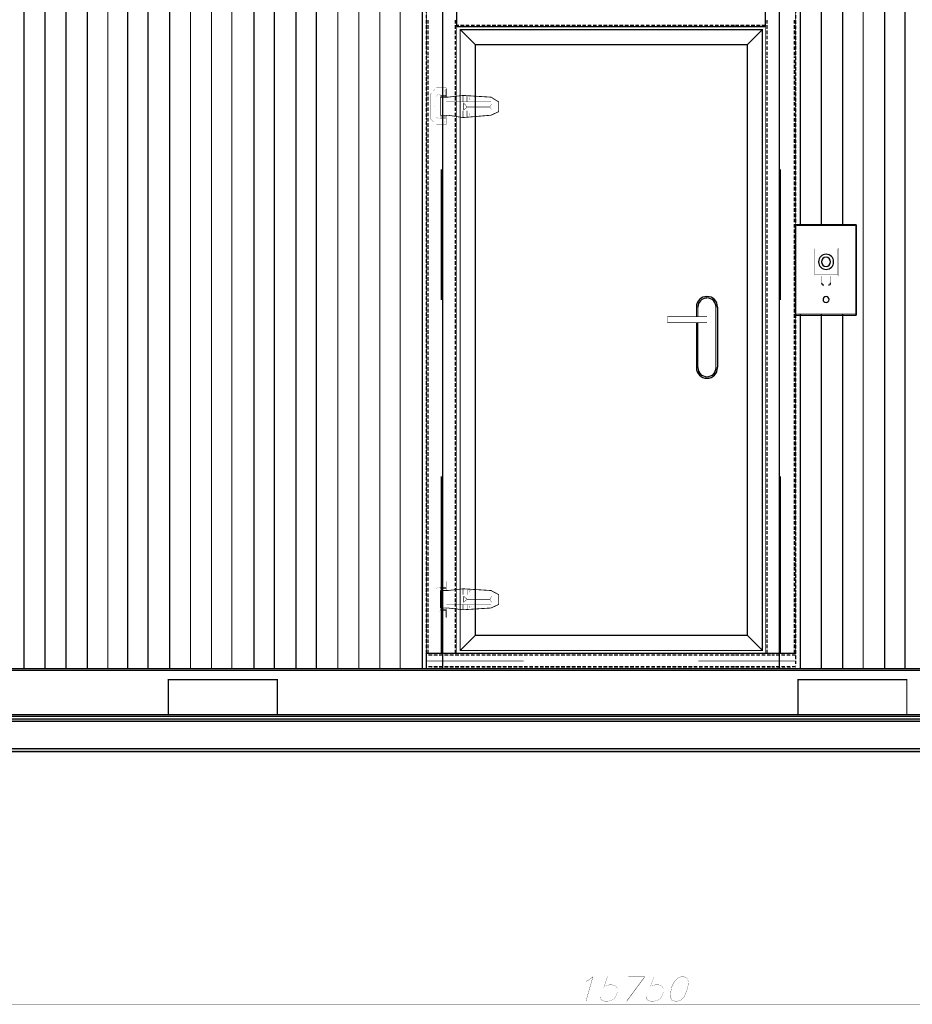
# Model space of a CAD drawing. Header units: millimetres. Extents: x 0 to 1151, y 0 to 297.
# Tile 87 of 93: x 781 to 845, y 176 to 246. Entities that reach past the tile are written whole.
import ezdxf

# ---------------------------------------------------------------- set-up
doc = ezdxf.new("R2010")
doc.units = ezdxf.units.MM
doc.header["$MEASUREMENT"] = 0
for name, pattern in [('atContinuous2', [0]), ('Center1.00', [3.737, 1, -1, 0.737, -1]), ('Dash2.00', [1.5, 1, -0.5])]:
    doc.linetypes.add(name, pattern=pattern)
doc.layers.get('0').update_dxf_attribs({"linetype": 'CONTINUOUS'})
for name, color, linetype in [('2. Otwory', 7, 'CONTINUOUS'), ('2DM_STL', 7, 'CONTINUOUS'), ('CP_AXIS', 7, 'CONTINUOUS'), ('zas_Inferred_dashed_lines', 7, 'CONTINUOUS')]:
    doc.layers.add(name, color=color, linetype=linetype)

msp = doc.modelspace()

# ---------------------------------------------------------------- hatches: boundary and pattern name
for points in [[(956.924, 196.052), (956.714, 195.842), (680.591, 195.842), (680.382, 196.052)], [(680.382, 193.665), (680.591, 193.916), (956.714, 193.916), (956.924, 193.665)]]:
    msp.add_hatch(color=0).paths.add_polyline_path(points)

# ---------------------------------------------------------------- linework, layer by layer
at = {"color": 0}
for points in [[(781.411, 199.652, 0.0887, 0.0887, 0), (781.411, 256.97, 0.0887, 0.0887, 0)], [(782.918, 199.652, 0.0887, 0.0887, 0), (782.918, 256.97, 0.0887, 0.0887, 0)], [(784.425, 199.652, 0.0887, 0.0887, 0), (784.425, 256.97, 0.0887, 0.0887, 0)], [(785.974, 199.652, 0.0887, 0.0887, 0), (785.974, 256.97, 0.0887, 0.0887, 0)], [(787.44, 199.652, 0.0887, 0.0887, 0), (787.44, 256.97, 0.0887, 0.0887, 0)], [(788.863, 199.652, 0.0887, 0.0887, 0), (788.863, 256.97, 0.0887, 0.0887, 0)], [(790.329, 199.652, 0.0887, 0.0887, 0), (790.329, 256.97, 0.0887, 0.0887, 0)], [(791.878, 199.652, 0.0887, 0.0887, 0), (791.878, 256.97, 0.0887, 0.0887, 0)], [(793.385, 199.652, 0.0887, 0.0887, 0), (793.385, 256.97, 0.0887, 0.0887, 0)], [(794.892, 199.652, 0.0887, 0.0887, 0), (794.892, 256.97, 0.0887, 0.0887, 0)], [(796.358, 199.652, 0.0887, 0.0887, 0), (796.358, 256.97, 0.0887, 0.0887, 0)], [(797.949, 199.652, 0.0887, 0.0887, 0), (797.949, 256.97, 0.0887, 0.0887, 0)], [(799.414, 199.652, 0.0887, 0.0887, 0), (799.414, 256.97, 0.0887, 0.0887, 0)], [(800.963, 199.652, 0.0887, 0.0887, 0), (800.963, 256.97, 0.0887, 0.0887, 0)], [(802.429, 199.652, 0.0887, 0.0887, 0), (802.429, 256.97, 0.0887, 0.0887, 0)], [(803.978, 199.652, 0.0887, 0.0887, 0), (803.978, 256.97, 0.0887, 0.0887, 0)], [(805.485, 199.652, 0.0887, 0.0887, 0), (805.485, 256.97, 0.0887, 0.0887, 0)], [(806.992, 199.652, 0.0887, 0.0887, 0), (806.992, 256.97, 0.0887, 0.0887, 0)], [(808.458, 199.652, 0.0887, 0.0887, 0), (808.458, 256.97, 0.0887, 0.0887, 0)], [(810.049, 199.652, 0.0887, 0.0887, 0), (810.049, 256.97, 0.0887, 0.0887, 0)], [(811.514, 199.652, 0.0887, 0.0887, 0), (811.514, 256.97, 0.0887, 0.0887, 0)], [(835.714, 199.652, 0.0887, 0.0887, 0), (835.714, 256.97, 0.0887, 0.0887, 0)], [(841.743, 199.652, 0.0887, 0.0887, 0), (841.743, 256.97, 0.0887, 0.0887, 0)], [(843.292, 199.652, 0.0887, 0.0887, 0), (843.292, 256.97, 0.0887, 0.0887, 0)], [(844.758, 199.652, 0.0887, 0.0887, 0), (844.758, 256.97, 0.0887, 0.0887, 0)], [(812.519, 247.969, 0.0887, 0.0887, 0), (812.519, 245.791, 0.0887, 0.0887, 0)], [(834.709, 247.969, 0.0887, 0.0887, 0), (834.709, 245.791, 0.0887, 0.0887, 0)], [(812.519, 245.791, 0.0887, 0.0887, 0), (834.709, 245.791, 0.0887, 0.0887, 0)], [(834.5, 200.95, 0.0887, 0.0887, 0), (812.77, 200.95, 0.0887, 0.0887, 0), (812.77, 245.582, 0.0887, 0.0887, 0), (834.5, 245.582, 0.0887, 0.0887, 0), (834.5, 200.95, 0.0887, 0.0887, 0)], [(813.859, 244.494, 0.0887, 0.0887, 0), (812.77, 245.582, 0.0887, 0.0887, 0)], [(833.411, 244.494, 0.0887, 0.0887, 0), (834.5, 245.582, 0.0887, 0.0887, 0)], [(833.411, 202.039, 0.0887, 0.0887, 0), (813.859, 202.039, 0.0887, 0.0887, 0), (813.859, 244.494, 0.0887, 0.0887, 0), (833.411, 244.494, 0.0887, 0.0887, 0), (833.411, 202.039, 0.0887, 0.0887, 0)], [(811.765, 239.302, 0.00837, 0.00837, 0), (811.765, 238.758, 0.00837, 0.00837, 0), (811.054, 238.758, 0.00837, 0.00837, 0), (810.635, 239.176, 0.00837, 0.00837, 0), (810.635, 240.935, 0.00837, 0.00837, 0), (811.054, 241.395, 0.00837, 0.00837, 0), (811.765, 241.395, 0.00837, 0.00837, 0), (811.765, 241.312, 0.00837, 0.00837, 0), (811.765, 240.767, 0.00837, 0.00837, 0)], [(811.765, 240.767, 0.0544, 0.0544, 0), (811.765, 241.312, 0.0544, 0.0544, 0)], [(811.054, 239.302, 0.00936, 0.00936, 0), (811.054, 240.767, 0.00936, 0.00936, 0), (811.137, 240.893, 0.00936, 0.00936, 0), (811.221, 240.935, 0.00936, 0.00936, 0), (811.347, 240.893, 0.00936, 0.00936, 0), (811.347, 240.767, 0.00936, 0.00936, 0)], [(811.347, 240.725, 0.0591, 0.0591, 0), (811.347, 239.427, 0.0591, 0.0591, 0)], [(812.979, 240.851, 0.0544, 0.0544, 0), (811.891, 240.725, 0.0544, 0.0544, 0), (811.347, 240.725, 0.0544, 0.0544, 0)], [(811.765, 240.851, 0.0419, 0.0419, 0), (811.347, 240.851, 0.0419, 0.0419, 0)], [(811.765, 240.767, 0.0419, 0.0419, 0), (811.347, 240.767, 0.0419, 0.0419, 0)], [(811.347, 240.767, 0.00837, 0.00837, 0), (811.347, 240.851, 0.00837, 0.00837, 0)], [(811.765, 240.767, 0.00419, 0.00419, 0), (811.347, 240.767, 0.00419, 0.00419, 0), (811.347, 240.725, 0.00419, 0.00419, 0), (811.765, 240.725, 0.00419, 0.00419, 0), (811.765, 240.767, 0.00419, 0.00419, 0)], [(811.514, 241.228, 0.00419, 0.00419, 0), (811.514, 241.27, 0.00419, 0.00419, 0), (811.556, 241.27, 0.00419, 0.00419, 0), (811.598, 241.27, 0.00419, 0.00419, 0), (811.682, 241.228, 0.00419, 0.00419, 0), (811.598, 241.102, 0.00419, 0.00419, 0), (811.556, 241.102, 0.00419, 0.00419, 0), (811.514, 241.102, 0.00419, 0.00419, 0), (811.514, 241.228, 0.00419, 0.00419, 0)], [(812.979, 240.851, 0.0591, 0.0591, 0), (814.989, 240.725, 0.0591, 0.0591, 0), (815.533, 240.39, 0.0591, 0.0591, 0), (815.533, 239.679, 0.0591, 0.0591, 0), (814.989, 239.427, 0.0591, 0.0591, 0), (812.979, 239.26, 0.0591, 0.0591, 0)], [(812.979, 240.39, 0.0461, 0.0461, 0), (812.979, 240.851, 0.0461, 0.0461, 0)], [(813.273, 240.851, 0.0461, 0.0461, 0), (813.273, 240.39, 0.0461, 0.0461, 0)], [(813.44, 240.642, 0.00419, 0.00419, 0), (813.44, 240.683, 0.00419, 0.00419, 0), (813.524, 240.725, 0.00419, 0.00419, 0), (813.566, 240.683, 0.00419, 0.00419, 0), (813.607, 240.642, 0.00419, 0.00419, 0), (813.566, 240.558, 0.00419, 0.00419, 0), (813.524, 240.516, 0.00419, 0.00419, 0), (813.44, 240.558, 0.00419, 0.00419, 0), (813.44, 240.642, 0.00419, 0.00419, 0)], [(813.607, 240.642, 0.00419, 0.00419, 0), (813.566, 240.683, 0.00419, 0.00419, 0), (813.524, 240.725, 0.00419, 0.00419, 0), (813.44, 240.683, 0.00419, 0.00419, 0), (813.44, 240.642, 0.00419, 0.00419, 0), (813.44, 240.558, 0.00419, 0.00419, 0), (813.524, 240.516, 0.00419, 0.00419, 0), (813.566, 240.558, 0.00419, 0.00419, 0), (813.607, 240.642, 0.00419, 0.00419, 0)], [(810.802, 240.014, 0.00419, 0.00419, 0), (810.802, 240.139, 0.00419, 0.00419, 0), (810.886, 240.139, 0.00419, 0.00419, 0), (810.97, 240.014, 0.00419, 0.00419, 0), (810.886, 240.014, 0.00419, 0.00419, 0), (810.886, 239.972, 0.00419, 0.00419, 0), (810.802, 240.014, 0.00419, 0.00419, 0)], [(811.891, 240.39, 0.00419, 0.00419, 0), (811.849, 240.39, 0.00419, 0.00419, 0), (811.765, 240.39, 0.00419, 0.00419, 0)], [(811.891, 240.39, 0.00419, 0.00419, 0), (814.989, 240.39, 0.00419, 0.00419, 0), (814.989, 240.349, 0.00419, 0.00419, 0), (815.031, 240.349, 0.00419, 0.00419, 0), (815.031, 240.223, 0.00419, 0.00419, 0)], [(813.273, 240.014, 0.0327, 0.0327, 0), (813.021, 240.307, 0.0327, 0.0327, 0), (813.021, 239.804, 0.0327, 0.0327, 0), (813.273, 240.014, 0.0327, 0.0327, 0)], [(814.905, 240.014, 0.0591, 0.0591, 0), (813.273, 240.014, 0.0591, 0.0591, 0)], [(815.031, 239.846, 0.0209, 0.0209, 0), (814.905, 240.014, 0.0209, 0.0209, 0), (815.031, 240.223, 0.0209, 0.0209, 0)], [(815.199, 240.014, 0.00419, 0.00419, 0), (815.199, 240.139, 0.00419, 0.00419, 0), (815.24, 240.139, 0.00419, 0.00419, 0), (815.366, 240.139, 0.00419, 0.00419, 0), (815.366, 240.014, 0.00419, 0.00419, 0), (815.24, 239.972, 0.00419, 0.00419, 0), (815.199, 240.014, 0.00419, 0.00419, 0)], [(815.366, 240.014, 0.00419, 0.00419, 0), (815.366, 240.139, 0.00419, 0.00419, 0), (815.24, 240.139, 0.00419, 0.00419, 0), (815.199, 240.139, 0.00419, 0.00419, 0), (815.199, 240.014, 0.00419, 0.00419, 0), (815.24, 239.972, 0.00419, 0.00419, 0), (815.366, 240.014, 0.00419, 0.00419, 0)], [(811.347, 239.302, 0.00837, 0.00837, 0), (811.347, 239.218, 0.00837, 0.00837, 0), (811.221, 239.176, 0.00837, 0.00837, 0), (811.137, 239.218, 0.00837, 0.00837, 0), (811.054, 239.302, 0.00837, 0.00837, 0)], [(812.979, 239.26, 0.0544, 0.0544, 0), (811.891, 239.427, 0.0544, 0.0544, 0), (811.347, 239.427, 0.0544, 0.0544, 0)], [(811.765, 239.302, 0.0419, 0.0419, 0), (811.347, 239.302, 0.0419, 0.0419, 0)], [(811.765, 239.218, 0.0419, 0.0419, 0), (811.347, 239.218, 0.0419, 0.0419, 0)], [(811.765, 239.302, 0.0126, 0.0126, 0), (811.347, 239.302, 0.0126, 0.0126, 0), (811.347, 239.427, 0.0126, 0.0126, 0), (811.765, 239.427, 0.0126, 0.0126, 0), (811.765, 239.302, 0.0126, 0.0126, 0)], [(811.347, 239.218, 0.00837, 0.00837, 0), (811.347, 239.302, 0.00837, 0.00837, 0)], [(811.765, 239.679, 0.00419, 0.00419, 0), (811.849, 239.679, 0.00419, 0.00419, 0), (811.849, 239.762, 0.00419, 0.00419, 0), (811.891, 239.762, 0.00419, 0.00419, 0)], [(815.031, 239.846, 0.00419, 0.00419, 0), (815.031, 239.762, 0.00419, 0.00419, 0), (814.989, 239.762, 0.00419, 0.00419, 0), (811.891, 239.762, 0.00419, 0.00419, 0)], [(812.979, 239.26, 0.0502, 0.0502, 0), (812.979, 239.762, 0.0502, 0.0502, 0)], [(813.273, 239.762, 0.0461, 0.0461, 0), (813.273, 239.302, 0.0461, 0.0461, 0)], [(813.44, 239.469, 0.00419, 0.00419, 0), (813.44, 239.553, 0.00419, 0.00419, 0), (813.524, 239.595, 0.00419, 0.00419, 0), (813.566, 239.553, 0.00419, 0.00419, 0), (813.607, 239.469, 0.00419, 0.00419, 0), (813.566, 239.427, 0.00419, 0.00419, 0), (813.524, 239.386, 0.00419, 0.00419, 0), (813.44, 239.427, 0.00419, 0.00419, 0), (813.44, 239.469, 0.00419, 0.00419, 0)], [(813.607, 239.469, 0.00419, 0.00419, 0), (813.566, 239.553, 0.00419, 0.00419, 0), (813.524, 239.595, 0.00419, 0.00419, 0), (813.44, 239.553, 0.00419, 0.00419, 0), (813.44, 239.469, 0.00419, 0.00419, 0), (813.44, 239.427, 0.00419, 0.00419, 0), (813.524, 239.386, 0.00419, 0.00419, 0), (813.566, 239.427, 0.00419, 0.00419, 0), (813.607, 239.469, 0.00419, 0.00419, 0)], [(811.514, 238.883, 0.00419, 0.00419, 0), (811.514, 239.009, 0.00419, 0.00419, 0), (811.598, 239.009, 0.00419, 0.00419, 0), (811.682, 238.883, 0.00419, 0.00419, 0), (811.598, 238.841, 0.00419, 0.00419, 0), (811.514, 238.841, 0.00419, 0.00419, 0), (811.514, 238.883, 0.00419, 0.00419, 0)], [(829.769, 224.941, 0.0712, 0.0712, 0), (829.769, 225.653, 0.0712, 0.0712, 0)], [(829.853, 224.941, 0.0712, 0.0712, 0), (829.853, 225.653, 0.0712, 0.0712, 0)], [(831.15, 225.653, 0.0887, 0.0887, 0), (831.15, 221.298, 0.0887, 0.0887, 0)], [(831.276, 225.653, 0.0887, 0.0887, 0), (831.276, 221.298, 0.0887, 0.0887, 0)], [(830.522, 224.941, 0.0419, 0.0419, 0), (827.675, 224.941, 0.0419, 0.0419, 0), (827.675, 224.522, 0.0419, 0.0419, 0), (830.522, 224.522, 0.0419, 0.0419, 0)], [(829.769, 221.298, 0.0887, 0.0887, 0), (829.769, 224.522, 0.0887, 0.0887, 0)], [(829.853, 221.298, 0.0887, 0.0887, 0), (829.853, 224.522, 0.0887, 0.0887, 0)], [(830.513, 224.951, 0.00209, 0.00209, 0), (830.535, 224.95, 0.00209, 0.00209, 0), (830.556, 224.947, 0.00209, 0.00209, 0), (830.577, 224.941, 0.00209, 0.00209, 0), (830.597, 224.934, 0.00209, 0.00209, 0), (830.616, 224.925, 0.00209, 0.00209, 0), (830.634, 224.914, 0.00209, 0.00209, 0), (830.651, 224.901, 0.00209, 0.00209, 0), (830.666, 224.887, 0.00209, 0.00209, 0), (830.68, 224.872, 0.00209, 0.00209, 0), (830.693, 224.855, 0.00209, 0.00209, 0), (830.704, 224.837, 0.00209, 0.00209, 0), (830.713, 224.818, 0.00209, 0.00209, 0), (830.721, 224.798, 0.00209, 0.00209, 0), (830.726, 224.777, 0.00209, 0.00209, 0), (830.729, 224.756, 0.00209, 0.00209, 0), (830.73, 224.733, 0.00209, 0.00209, 0), (830.729, 224.711, 0.00209, 0.00209, 0), (830.726, 224.69, 0.00209, 0.00209, 0), (830.721, 224.669, 0.00209, 0.00209, 0), (830.713, 224.649, 0.00209, 0.00209, 0), (830.704, 224.63, 0.00209, 0.00209, 0), (830.693, 224.612, 0.00209, 0.00209, 0), (830.68, 224.595, 0.00209, 0.00209, 0), (830.666, 224.58, 0.00209, 0.00209, 0), (830.651, 224.566, 0.00209, 0.00209, 0), (830.634, 224.553, 0.00209, 0.00209, 0), (830.616, 224.542, 0.00209, 0.00209, 0), (830.597, 224.533, 0.00209, 0.00209, 0), (830.577, 224.526, 0.00209, 0.00209, 0), (830.556, 224.52, 0.00209, 0.00209, 0), (830.535, 224.517, 0.00209, 0.00209, 0), (830.513, 224.516, 0.00209, 0.00209, 0)], [(811.765, 205.388, 0.00419, 0.00419, 0), (811.765, 205.891, 0.00419, 0.00419, 0), (811.765, 205.933, 0.00419, 0.00419, 0), (811.054, 205.933, 0.00419, 0.00419, 0), (810.635, 205.514, 0.00419, 0.00419, 0), (810.635, 203.714, 0.00419, 0.00419, 0), (811.054, 203.295, 0.00419, 0.00419, 0), (811.765, 203.295, 0.00419, 0.00419, 0), (811.765, 203.337, 0.00419, 0.00419, 0), (811.765, 203.881, 0.00419, 0.00419, 0)], [(811.347, 205.388, 0.00837, 0.00837, 0), (811.347, 205.472, 0.00837, 0.00837, 0), (811.221, 205.514, 0.00837, 0.00837, 0), (811.137, 205.472, 0.00837, 0.00837, 0), (811.054, 205.388, 0.00837, 0.00837, 0)], [(811.054, 205.388, 0.00837, 0.00837, 0), (811.054, 203.881, 0.00837, 0.00837, 0), (811.137, 203.797, 0.00837, 0.00837, 0), (811.221, 203.714, 0.00837, 0.00837, 0), (811.347, 203.797, 0.00837, 0.00837, 0), (811.347, 203.881, 0.00837, 0.00837, 0)], [(811.347, 204.007, 0.0591, 0.0591, 0), (811.347, 205.263, 0.0591, 0.0591, 0)], [(812.979, 205.388, 0.0544, 0.0544, 0), (811.891, 205.263, 0.0544, 0.0544, 0), (811.347, 205.263, 0.0544, 0.0544, 0)], [(811.765, 205.472, 0.0419, 0.0419, 0), (811.347, 205.472, 0.0419, 0.0419, 0)], [(811.765, 205.388, 0.0419, 0.0419, 0), (811.347, 205.388, 0.0419, 0.0419, 0)], [(811.765, 205.388, 0.0126, 0.0126, 0), (811.347, 205.388, 0.0126, 0.0126, 0), (811.347, 205.263, 0.0126, 0.0126, 0), (811.765, 205.263, 0.0126, 0.0126, 0), (811.765, 205.388, 0.0126, 0.0126, 0)], [(811.347, 205.472, 0.00837, 0.00837, 0), (811.347, 205.388, 0.00837, 0.00837, 0)], [(811.514, 205.765, 0.00837, 0.00837, 0), (811.514, 205.681, 0.00837, 0.00837, 0), (811.598, 205.681, 0.00837, 0.00837, 0), (811.682, 205.765, 0.00837, 0.00837, 0), (811.598, 205.849, 0.00837, 0.00837, 0), (811.514, 205.849, 0.00837, 0.00837, 0), (811.514, 205.765, 0.00837, 0.00837, 0)], [(812.979, 203.881, 0.0591, 0.0591, 0), (814.989, 204.007, 0.0591, 0.0591, 0), (815.533, 204.258, 0.0591, 0.0591, 0), (815.533, 204.97, 0.0591, 0.0591, 0), (814.989, 205.263, 0.0591, 0.0591, 0), (812.979, 205.388, 0.0591, 0.0591, 0)], [(812.979, 205.388, 0.0419, 0.0419, 0), (812.979, 204.97, 0.0419, 0.0419, 0)], [(813.273, 204.97, 0.0419, 0.0419, 0), (813.273, 205.388, 0.0419, 0.0419, 0)], [(813.44, 205.179, 0.00419, 0.00419, 0), (813.44, 205.137, 0.00419, 0.00419, 0), (813.524, 205.137, 0.00419, 0.00419, 0), (813.566, 205.137, 0.00419, 0.00419, 0), (813.607, 205.179, 0.00419, 0.00419, 0), (813.566, 205.263, 0.00419, 0.00419, 0), (813.524, 205.305, 0.00419, 0.00419, 0), (813.44, 205.263, 0.00419, 0.00419, 0), (813.44, 205.179, 0.00419, 0.00419, 0)], [(810.802, 204.635, 0.00419, 0.00419, 0), (810.802, 204.593, 0.00419, 0.00419, 0), (810.886, 204.551, 0.00419, 0.00419, 0), (810.886, 204.593, 0.00419, 0.00419, 0), (810.97, 204.635, 0.00419, 0.00419, 0), (810.886, 204.718, 0.00419, 0.00419, 0), (810.802, 204.718, 0.00419, 0.00419, 0), (810.802, 204.635, 0.00419, 0.00419, 0)], [(811.765, 204.97, 0.00419, 0.00419, 0), (811.849, 204.97, 0.00419, 0.00419, 0), (811.891, 204.97, 0.00419, 0.00419, 0)], [(815.031, 204.844, 0.00592, 0.00592, 0), (815.031, 204.928, 0.00592, 0.00592, 0), (814.989, 204.97, 0.00592, 0.00592, 0), (811.891, 204.97, 0.00592, 0.00592, 0)], [(813.273, 204.635, 0.0327, 0.0327, 0), (813.021, 204.425, 0.0327, 0.0327, 0), (813.021, 204.844, 0.0327, 0.0327, 0), (813.273, 204.635, 0.0327, 0.0327, 0)], [(814.905, 204.635, 0.0591, 0.0591, 0), (813.273, 204.635, 0.0591, 0.0591, 0)], [(815.031, 204.844, 0.0244, 0.0244, 0), (814.905, 204.635, 0.0244, 0.0244, 0), (815.031, 204.425, 0.0244, 0.0244, 0)], [(815.199, 204.635, 0.00419, 0.00419, 0), (815.199, 204.593, 0.00419, 0.00419, 0), (815.24, 204.551, 0.00419, 0.00419, 0), (815.366, 204.593, 0.00419, 0.00419, 0), (815.366, 204.718, 0.00419, 0.00419, 0), (815.24, 204.718, 0.00419, 0.00419, 0), (815.199, 204.718, 0.00419, 0.00419, 0), (815.199, 204.635, 0.00419, 0.00419, 0)], [(812.979, 203.881, 0.0544, 0.0544, 0), (811.891, 204.007, 0.0544, 0.0544, 0), (811.347, 204.007, 0.0544, 0.0544, 0)], [(811.765, 203.881, 0.0419, 0.0419, 0), (811.347, 203.881, 0.0419, 0.0419, 0)], [(811.765, 203.839, 0.0419, 0.0419, 0), (811.347, 203.839, 0.0419, 0.0419, 0)], [(811.765, 203.881, 0.0126, 0.0126, 0), (811.347, 203.881, 0.0126, 0.0126, 0), (811.347, 204.007, 0.0126, 0.0126, 0), (811.765, 204.007, 0.0126, 0.0126, 0), (811.765, 203.881, 0.0126, 0.0126, 0)], [(811.347, 203.881, 0.00419, 0.00419, 0), (811.347, 203.839, 0.00419, 0.00419, 0)], [(811.765, 203.881, 0.0544, 0.0544, 0), (811.765, 203.337, 0.0544, 0.0544, 0)], [(811.891, 204.258, 0.00419, 0.00419, 0), (811.849, 204.258, 0.00419, 0.00419, 0), (811.765, 204.258, 0.00419, 0.00419, 0)], [(811.891, 204.258, 0.00419, 0.00419, 0), (814.989, 204.258, 0.00419, 0.00419, 0), (814.989, 204.342, 0.00419, 0.00419, 0), (815.031, 204.342, 0.00419, 0.00419, 0), (815.031, 204.425, 0.00419, 0.00419, 0)], [(812.979, 204.258, 0.0377, 0.0377, 0), (812.979, 203.881, 0.0377, 0.0377, 0)], [(813.273, 203.881, 0.0377, 0.0377, 0), (813.273, 204.258, 0.0377, 0.0377, 0)], [(813.44, 204.048, 0.00419, 0.00419, 0), (813.44, 204.007, 0.00419, 0.00419, 0), (813.524, 204.007, 0.00419, 0.00419, 0), (813.566, 204.007, 0.00419, 0.00419, 0), (813.607, 204.048, 0.00419, 0.00419, 0), (813.566, 204.174, 0.00419, 0.00419, 0), (813.524, 204.174, 0.00419, 0.00419, 0), (813.44, 204.174, 0.00419, 0.00419, 0), (813.44, 204.048, 0.00419, 0.00419, 0)], [(811.514, 203.504, 0.00419, 0.00419, 0), (811.514, 203.462, 0.00419, 0.00419, 0), (811.556, 203.379, 0.00419, 0.00419, 0), (811.598, 203.462, 0.00419, 0.00419, 0), (811.682, 203.504, 0.00419, 0.00419, 0), (811.598, 203.546, 0.00419, 0.00419, 0), (811.556, 203.63, 0.00419, 0.00419, 0), (811.514, 203.546, 0.00419, 0.00419, 0), (811.514, 203.504, 0.00419, 0.00419, 0)], [(813.859, 202.039, 0.0887, 0.0887, 0), (812.77, 200.95, 0.0887, 0.0887, 0)], [(833.411, 202.039, 0.0887, 0.0887, 0), (834.5, 200.95, 0.0887, 0.0887, 0)], [(810.342, 200.741, 0.0887, 0.0887, 0), (810.342, 199.652, 0.0887, 0.0887, 0)], [(810.342, 200.741, 0.0887, 0.0887, 0), (836.886, 200.741, 0.0887, 0.0887, 0)], [(751.935, 199.652, 0.0887, 0.0887, 0), (946.75, 199.652, 0.0887, 0.0887, 0)], [(810.342, 199.652, 0.0887, 0.0887, 0), (836.886, 199.652, 0.0887, 0.0887, 0)], [(810.593, 199.652, 0.0251, 0.0251, 0), (810.342, 199.652, 0.0251, 0.0251, 0), (810.342, 199.903, 0.0251, 0.0251, 0)], [(836.886, 199.903, 0.0209, 0.0209, 0), (836.886, 199.652, 0.0209, 0.0209, 0), (836.677, 199.652, 0.0209, 0.0209, 0)], [(751.935, 199.527, 0.0887, 0.0887, 0), (946.75, 199.527, 0.0887, 0.0887, 0)], [(791.794, 196.345, 0.0887, 0.0887, 0), (791.794, 198.857, 0.0887, 0.0887, 0), (799.623, 198.857, 0.0887, 0.0887, 0), (799.623, 196.345, 0.0887, 0.0887, 0)], [(844.883, 196.345, 0.0887, 0.0887, 0), (844.883, 198.857, 0.0887, 0.0887, 0), (837.054, 198.857, 0.0887, 0.0887, 0), (837.054, 196.345, 0.0887, 0.0887, 0)], [(689.928, 196.345, 0.0887, 0.0887, 0), (946.75, 196.345, 0.0887, 0.0887, 0)], [(689.928, 196.219, 0.0887, 0.0887, 0), (946.75, 196.219, 0.0887, 0.0887, 0)], [(821.814, 177.169, 0.0187, 0.0187, 0), (821.981, 177.253, 0.0187, 0.0187, 0), (822.316, 177.504, 0.0187, 0.0187, 0), (821.814, 175.745, 0.0187, 0.0187, 0)], [(824.2, 177.504, 0.0118, 0.0118, 0), (823.363, 177.504, 0.0118, 0.0118, 0), (823.112, 176.75, 0.0118, 0.0118, 0), (823.195, 176.834, 0.0118, 0.0118, 0), (823.488, 176.918, 0.0118, 0.0118, 0), (823.698, 176.918, 0.0118, 0.0118, 0), (823.949, 176.834, 0.0118, 0.0118, 0), (824.075, 176.666, 0.0118, 0.0118, 0), (824.075, 176.415, 0.0118, 0.0118, 0), (824.033, 176.248, 0.0118, 0.0118, 0), (823.907, 175.996, 0.0118, 0.0118, 0), (823.698, 175.829, 0.0118, 0.0118, 0), (823.405, 175.745, 0.0118, 0.0118, 0), (823.154, 175.745, 0.0118, 0.0118, 0), (822.944, 175.829, 0.0118, 0.0118, 0), (822.86, 175.913, 0.0118, 0.0118, 0), (822.819, 176.08, 0.0118, 0.0118, 0)], [(824.87, 177.504, 0.0296, 0.0296, 0), (826.042, 177.504, 0.0296, 0.0296, 0), (824.745, 175.745, 0.0296, 0.0296, 0)], [(827.508, 177.504, 0.0118, 0.0118, 0), (826.712, 177.504, 0.0118, 0.0118, 0), (826.419, 176.75, 0.0118, 0.0118, 0), (826.503, 176.834, 0.0118, 0.0118, 0), (826.796, 176.918, 0.0118, 0.0118, 0), (827.047, 176.918, 0.0118, 0.0118, 0), (827.257, 176.834, 0.0118, 0.0118, 0), (827.382, 176.666, 0.0118, 0.0118, 0), (827.382, 176.415, 0.0118, 0.0118, 0), (827.34, 176.248, 0.0118, 0.0118, 0), (827.215, 175.996, 0.0118, 0.0118, 0), (827.005, 175.829, 0.0118, 0.0118, 0), (826.712, 175.745, 0.0118, 0.0118, 0), (826.461, 175.745, 0.0118, 0.0118, 0), (826.252, 175.829, 0.0118, 0.0118, 0), (826.168, 175.913, 0.0118, 0.0118, 0), (826.168, 176.08, 0.0118, 0.0118, 0)], [(828.68, 177.504, 0.0167, 0.0167, 0), (828.429, 177.42, 0.0167, 0.0167, 0), (828.178, 177.169, 0.0167, 0.0167, 0), (827.968, 176.75, 0.0167, 0.0167, 0), (827.927, 176.499, 0.0167, 0.0167, 0), (827.885, 176.08, 0.0167, 0.0167, 0), (827.968, 175.829, 0.0167, 0.0167, 0), (828.22, 175.745, 0.0167, 0.0167, 0), (828.387, 175.745, 0.0167, 0.0167, 0), (828.638, 175.829, 0.0167, 0.0167, 0), (828.89, 176.08, 0.0167, 0.0167, 0), (829.057, 176.499, 0.0167, 0.0167, 0), (829.141, 176.75, 0.0167, 0.0167, 0), (829.183, 177.169, 0.0167, 0.0167, 0), (829.057, 177.42, 0.0167, 0.0167, 0), (828.848, 177.504, 0.0167, 0.0167, 0), (828.68, 177.504, 0.0167, 0.0167, 0)], [(993.81, 175.536, 0.0296, 0.0296, 0), (657.647, 175.536, 0.0296, 0.0296, 0)]]:
    msp.add_lwpolyline(points, format="xyseb", dxfattribs=at)
at = {"color": 0, "const_width": 0.0887}
for points in [[(837.221, 231.472), (837.221, 256.97)], [(838.729, 231.472), (838.729, 256.97)], [(840.278, 231.472), (840.278, 256.97)], [(837.221, 199.652), (837.221, 225.15)], [(838.729, 199.652), (838.729, 225.15)], [(840.278, 199.652), (840.278, 225.15)]]:
    msp.add_lwpolyline(points, dxfattribs=at)
at = {"color": 7}
for points in [[(956.924, 196.052), (956.714, 195.842), (680.591, 195.842), (680.382, 196.052), (956.924, 196.052)], [(680.382, 193.665), (680.591, 193.916), (956.714, 193.916), (956.924, 193.665), (680.382, 193.665)]]:
    msp.add_lwpolyline(points, dxfattribs=at)
at = {"color": 0, "linetype": 'atContinuous2'}
for centre, radius, start, end in [((830.516, 225.634), 0.765, 90.23859, 179.76147), ((830.516, 225.634), 0.655, 90.23986, 179.76168), ((830.51, 225.634), 0.765, 0.23785, 89.76242), ((830.51, 225.634), 0.656, 0.23976, 89.76057), ((830.516, 221.288), 0.765, 180.23927, 269.76044), ((830.516, 221.288), 0.655, 180.23936, 269.76038), ((830.51, 221.288), 0.765, 270.23855, 359.76139), ((830.51, 221.288), 0.656, 270.23918, 359.7592)]:
    msp.add_arc(centre, radius, start, end, dxfattribs=at)
at = {"layer": '2. Otwory', "color": 0, "linetype": 'atContinuous2'}
for p, q in [((836.886, 231.556), (836.886, 225.066)), ((836.886, 231.556), (841.241, 231.556)), ((841.241, 225.066), (841.241, 231.556)), ((841.241, 225.066), (836.886, 225.066))]:
    msp.add_line(p, q, dxfattribs=at)
at = {"layer": '2. Otwory', "color": 7, "linetype": 'atContinuous2', "true_color": 0xffffff}
for p, q in [((841.241, 231.556), (836.886, 231.556)), ((836.886, 225.066), (836.886, 231.556)), ((841.241, 231.556), (841.241, 225.066)), ((836.886, 225.066), (841.241, 225.066))]:
    msp.add_line(p, q, dxfattribs=at)
at = {"layer": '2. Otwory', "color": 0}
for points in [[(837.18, 231.556, 0.0209, 0.0209, 0), (836.886, 231.556, 0.0209, 0.0209, 0), (836.886, 231.347, 0.0209, 0.0209, 0)], [(836.886, 231.514, 0.0148, 0.0148, 0), (836.886, 225.108, 0.0148, 0.0148, 0)], [(836.97, 231.556, 0.00837, 0.00837, 0), (836.886, 231.556, 0.00837, 0.00837, 0)], [(836.886, 231.556, 0.00419, 0.00419, 0), (836.886, 231.514, 0.00419, 0.00419, 0)], [(836.886, 231.514, 0.00419, 0.00419, 0), (836.928, 231.514, 0.00419, 0.00419, 0)], [(836.928, 231.514, 0.0148, 0.0148, 0), (836.928, 225.108, 0.0148, 0.0148, 0)], [(836.928, 231.514, 0.00419, 0.00419, 0), (836.97, 231.514, 0.00419, 0.00419, 0), (836.97, 231.472, 0.00419, 0.00419, 0)], [(841.199, 231.556, 0.0148, 0.0148, 0), (836.97, 231.556, 0.0148, 0.0148, 0)], [(841.157, 231.472, 0.0148, 0.0148, 0), (836.97, 231.472, 0.0148, 0.0148, 0)], [(841.199, 231.556, 0.00419, 0.00419, 0), (841.199, 231.514, 0.00419, 0.00419, 0), (836.97, 231.514, 0.00419, 0.00419, 0)], [(836.97, 231.556, 0.00419, 0.00419, 0), (836.97, 231.514, 0.00419, 0.00419, 0)], [(836.97, 231.472, 0.00419, 0.00419, 0), (836.97, 231.514, 0.00419, 0.00419, 0)], [(836.97, 231.472, 0.00419, 0.00419, 0), (836.97, 225.15, 0.00419, 0.00419, 0), (836.97, 225.108, 0.00419, 0.00419, 0)], [(841.241, 231.556, 0.0148, 0.0148, 0), (841.241, 225.066, 0.0148, 0.0148, 0), (840.655, 225.066, 0.0148, 0.0148, 0)], [(840.655, 231.556, 0.00419, 0.00419, 0), (841.241, 231.556, 0.00419, 0.00419, 0), (841.241, 231.514, 0.00419, 0.00419, 0)], [(841.157, 225.15, 0.00592, 0.00592, 0), (841.157, 231.472, 0.00592, 0.00592, 0), (841.199, 231.514, 0.00592, 0.00592, 0)], [(841.199, 231.514, 0.00419, 0.00419, 0), (841.157, 231.514, 0.00419, 0.00419, 0), (841.157, 231.472, 0.00419, 0.00419, 0)], [(841.199, 225.108, 0.0148, 0.0148, 0), (841.199, 231.514, 0.0148, 0.0148, 0)], [(841.199, 231.556, 0.00419, 0.00419, 0), (841.199, 231.514, 0.00419, 0.00419, 0)], [(841.241, 225.108, 0.00419, 0.00419, 0), (841.241, 231.514, 0.00419, 0.00419, 0), (841.199, 231.514, 0.00419, 0.00419, 0)], [(838.226, 229.881, 0.00592, 0.00592, 0), (838.226, 227.872, 0.00592, 0.00592, 0), (838.268, 227.955, 0.00592, 0.00592, 0), (838.268, 229.84, 0.00592, 0.00592, 0), (838.226, 229.881, 0.00592, 0.00592, 0)], [(838.268, 229.84, 0.00592, 0.00592, 0), (839.901, 229.84, 0.00592, 0.00592, 0), (839.943, 229.881, 0.00592, 0.00592, 0), (838.226, 229.881, 0.00592, 0.00592, 0)], [(839.901, 229.84, 0.0148, 0.0148, 0), (839.901, 227.955, 0.0148, 0.0148, 0)], [(839.943, 227.872, 0.0148, 0.0148, 0), (839.943, 229.881, 0.0148, 0.0148, 0)], [(838.226, 227.872, 0.00936, 0.00936, 0), (839.943, 227.872, 0.00936, 0.00936, 0), (839.901, 227.955, 0.00936, 0.00936, 0)], [(839.901, 227.955, 0.0148, 0.0148, 0), (838.268, 227.955, 0.0148, 0.0148, 0)], [(838.771, 227.369, 0.0148, 0.0148, 0), (838.771, 227.872, 0.0148, 0.0148, 0)], [(839.399, 227.369, 0.0148, 0.0148, 0), (838.771, 227.369, 0.0148, 0.0148, 0)], [(838.896, 227.244, 0.0148, 0.0148, 0), (839.273, 227.244, 0.0148, 0.0148, 0)], [(839.399, 227.872, 0.0148, 0.0148, 0), (839.399, 227.369, 0.0148, 0.0148, 0)], [(836.886, 225.276, 0.0209, 0.0209, 0), (836.886, 225.066, 0.0209, 0.0209, 0), (837.18, 225.066, 0.0209, 0.0209, 0)], [(836.886, 225.108, 0.00419, 0.00419, 0), (836.886, 225.066, 0.00419, 0.00419, 0), (836.97, 225.066, 0.00419, 0.00419, 0)], [(836.886, 225.108, 0.00419, 0.00419, 0), (836.928, 225.108, 0.00419, 0.00419, 0)], [(836.97, 225.15, 0.00419, 0.00419, 0), (836.97, 225.108, 0.00419, 0.00419, 0), (836.928, 225.108, 0.00419, 0.00419, 0)], [(836.97, 225.066, 0.0148, 0.0148, 0), (841.199, 225.066, 0.0148, 0.0148, 0)], [(836.97, 225.15, 0.00419, 0.00419, 0), (841.157, 225.15, 0.00419, 0.00419, 0), (841.157, 225.108, 0.00419, 0.00419, 0), (841.199, 225.108, 0.00419, 0.00419, 0)], [(841.199, 225.066, 0.00419, 0.00419, 0), (841.199, 225.108, 0.00419, 0.00419, 0), (836.97, 225.108, 0.00419, 0.00419, 0)], [(836.97, 225.066, 0.00419, 0.00419, 0), (836.97, 225.108, 0.00419, 0.00419, 0)], [(840.99, 225.066, 0.0209, 0.0209, 0), (841.241, 225.066, 0.0209, 0.0209, 0), (841.241, 225.276, 0.0209, 0.0209, 0)], [(841.199, 225.108, 0.00419, 0.00419, 0), (841.199, 225.15, 0.00419, 0.00419, 0), (841.157, 225.15, 0.00419, 0.00419, 0)], [(841.199, 225.108, 0.00419, 0.00419, 0), (841.199, 225.066, 0.00419, 0.00419, 0)], [(841.241, 225.108, 0.00419, 0.00419, 0), (841.199, 225.108, 0.00419, 0.00419, 0)], [(841.241, 225.108, 0.00419, 0.00419, 0), (841.241, 225.066, 0.00419, 0.00419, 0)]]:
    msp.add_lwpolyline(points, format="xyseb", dxfattribs=at)
at = {"layer": '2. Otwory', "color": 0, "linetype": 'atContinuous2'}
for centre, radius, start, end in [((839.081, 228.887), 0.546, 90.23791, 179.7617), ((839.076, 228.887), 0.546, 0.23819, 89.76025), ((839.081, 228.891), 0.546, 180.23798, 269.76201), ((839.08, 228.888), 0.328, 90.23968, 179.76029), ((839.08, 228.891), 0.328, 180.23918, 269.76019), ((839.077, 228.888), 0.328, 0.23739, 89.75954), ((839.077, 228.891), 0.328, 270.24058, 359.76312), ((839.076, 228.891), 0.546, 270.23981, 359.76212), ((838.905, 227.377), 0.153, 180.16748, 269.77214), ((839.252, 227.378), 0.153, 270.16818, 359.77126), ((839.079, 226.18), 0.218, 90.15306, 179.84319), ((839.079, 226.181), 0.218, 180.15398, 269.84935), ((839.078, 226.18), 0.218, 0.1555, 89.84384), ((839.078, 226.181), 0.218, 270.15375, 359.84732)]:
    msp.add_arc(centre, radius, start, end, dxfattribs=at)
at = {"layer": '2DM_STL', "color": 0}
for points in [[(812.519, 256.97, 0.0591, 0.0591, 0), (810.342, 256.97, 0.0591, 0.0591, 0), (810.342, 200.741, 0.0591, 0.0591, 0)], [(812.519, 256.97, 0.0591, 0.0591, 0), (812.519, 200.741, 0.0591, 0.0591, 0)], [(836.886, 256.97, 0.0591, 0.0591, 0), (834.709, 256.97, 0.0591, 0.0591, 0), (834.709, 200.741, 0.0591, 0.0591, 0)], [(836.886, 256.97, 0.0591, 0.0591, 0), (836.886, 200.741, 0.0591, 0.0591, 0)], [(812.519, 200.741, 0.0591, 0.0591, 0), (810.342, 200.741, 0.0591, 0.0591, 0)], [(836.886, 200.741, 0.0591, 0.0591, 0), (834.709, 200.741, 0.0591, 0.0591, 0)]]:
    msp.add_lwpolyline(points, format="xyseb", dxfattribs=at)
at = {"layer": 'CP_AXIS', "color": 0}
for points in [[(817.334, 200.197, 0.0591, 0.0591, 0), (810.342, 200.197, 0.0591, 0.0591, 0)], [(836.886, 200.197, 0.0591, 0.0591, 0), (829.894, 200.197, 0.0591, 0.0591, 0)]]:
    msp.add_lwpolyline(points, format="xyseb", dxfattribs=at)
at = {"layer": 'zas_Inferred_dashed_lines', "color": 0, "linetype": 'Center1.00', "ltscale": 12.708}
for p, q in [((811.43, 200.741), (811.43, 256.97)), ((835.798, 200.741), (835.798, 256.97))]:
    msp.add_line(p, q, dxfattribs=at)
at = {"layer": 'zas_Inferred_dashed_lines', "color": 0, "linetype": 'Dash2.00', "ltscale": 0.25416}
for p, q in [((810.342, 244.494), (810.342, 247.006)), ((836.886, 247.006), (836.886, 244.494)), ((810.467, 243.74), (810.467, 246.252)), ((812.435, 243.74), (812.435, 246.252)), ((832.49, 245.875), (812.519, 245.875)), ((834.709, 245.875), (832.574, 245.875)), ((834.835, 243.74), (834.835, 246.252)), ((836.803, 243.74), (836.803, 246.252)), ((810.342, 241.898), (810.342, 244.41)), ((836.886, 244.41), (836.886, 241.898)), ((810.467, 209.617), (810.467, 243.656)), ((812.435, 209.617), (812.435, 243.656)), ((834.835, 209.617), (834.835, 243.656)), ((836.803, 209.617), (836.803, 243.656)), ((810.342, 239.302), (810.342, 241.814)), ((836.886, 241.814), (836.886, 239.302)), ((810.342, 205.179), (810.342, 239.218)), ((836.886, 239.218), (836.886, 205.179)), ((841.241, 231.556), (837.305, 231.556)), ((841.241, 225.401), (841.241, 231.556)), ((836.886, 231.221), (836.886, 225.401)), ((837.305, 225.066), (840.864, 225.066)), ((810.467, 207.021), (810.467, 209.533)), ((812.435, 207.021), (812.435, 209.533)), ((834.835, 207.021), (834.835, 209.533)), ((836.803, 207.021), (836.803, 209.533)), ((810.467, 204.425), (810.467, 206.937)), ((812.435, 204.425), (812.435, 206.937)), ((834.835, 204.425), (834.835, 206.937)), ((836.803, 204.425), (836.803, 206.937)), ((810.342, 202.583), (810.342, 205.095)), ((836.886, 205.095), (836.886, 202.583)), ((810.467, 201.829), (810.467, 204.342)), ((812.435, 201.829), (812.435, 204.342)), ((834.835, 201.829), (834.835, 204.342)), ((836.803, 201.829), (836.803, 204.342)), ((810.342, 199.987), (810.342, 202.499)), ((836.886, 202.499), (836.886, 199.987)), ((810.467, 200.741), (810.467, 201.746)), ((812.435, 200.741), (812.435, 201.746)), ((834.835, 200.741), (834.835, 201.746)), ((836.803, 200.741), (836.803, 201.746)), ((832.49, 200.615), (810.342, 200.615)), ((835.086, 200.615), (832.574, 200.615)), ((836.886, 200.615), (835.17, 200.615)), ((832.49, 199.778), (810.342, 199.778)), ((832.49, 199.652), (810.719, 199.652)), ((835.086, 199.778), (832.574, 199.778)), ((835.086, 199.652), (832.574, 199.652)), ((836.886, 199.778), (835.17, 199.778)), ((836.552, 199.652), (835.17, 199.652))]:
    msp.add_line(p, q, dxfattribs=at)

doc.saveas('drawing.dxf')
